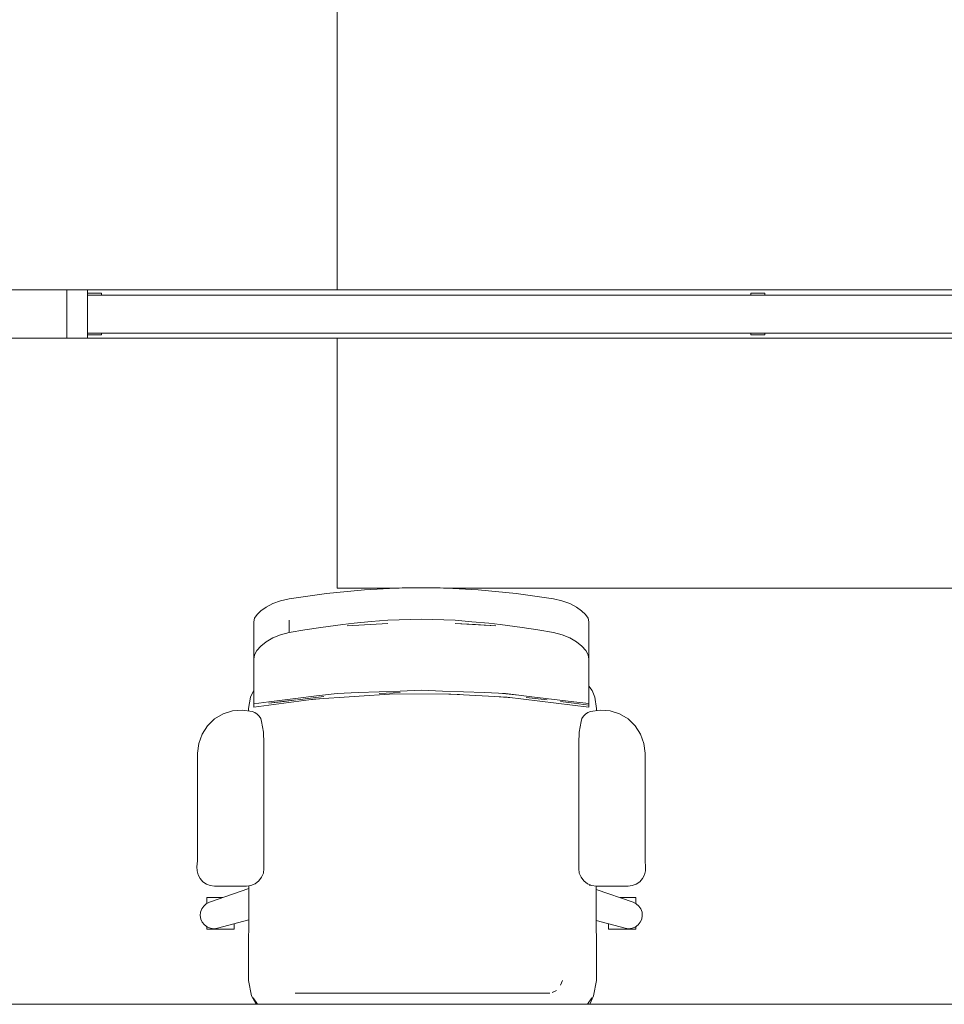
# Model space of a CAD drawing. Header units: millimetres. Extents: x -261 to 187, y -214 to 106.
# Tile 127 of 256: x -214.5 to -213.16, y -161.16 to -159.74. Entities that reach past the tile are written whole.
import ezdxf

# ---------------------------------------------------------------- set-up
doc = ezdxf.new("R2010")
doc.units = ezdxf.units.MM
doc.header["$LTSCALE"] = 0.005
doc.header["$MEASUREMENT"] = 0
for name, color, linetype, lineweight in [('IFC-Elemento de mobília-Contorno', 9, 'Continuous', 5), ('IFC-Janela-Contorno', 9, 'Continuous', 5), ('IFC-Laje-Contorno', 9, 'Continuous', 5), ('IFC-Parede padrão-Contorno', 9, 'Continuous', 5)]:
    doc.layers.add(name, color=color, linetype=linetype, lineweight=lineweight)

msp = doc.modelspace()

# ---------------------------------------------------------------- linework, layer by layer
at = {"layer": 'IFC-Elemento de mobília-Contorno', "lineweight": 5}
for p, q in [((-214.1123, -160.5764), (-214.0581, -160.5685)), ((-214.0581, -160.5685), (-214.0035, -160.5632)), ((-214.0035, -160.5632), (-213.9486, -160.5605)), ((-213.9486, -160.5605), (-213.8936, -160.5605)), ((-213.8936, -160.5605), (-213.8386, -160.5632)), ((-213.8386, -160.5632), (-213.784, -160.5685)), ((-213.784, -160.5685), (-213.7298, -160.5764)), ((-214.1454, -160.5881), (-214.1358, -160.5832)), ((-214.1358, -160.5832), (-214.1246, -160.5792)), ((-214.1246, -160.5792), (-214.1123, -160.5764)), ((-213.7298, -160.5764), (-213.7175, -160.5792)), ((-213.7175, -160.5792), (-213.7063, -160.5832)), ((-213.7063, -160.5832), (-213.6967, -160.5881)), ((-214.1588, -160.599), (-214.1531, -160.5934)), ((-214.1531, -160.5934), (-214.1454, -160.5881)), ((-213.6967, -160.5881), (-213.689, -160.5934)), ((-213.689, -160.5934), (-213.6833, -160.599)), ((-214.1636, -160.6096), (-214.1624, -160.6044)), ((-214.1636, -160.6636), (-214.1636, -160.6096)), ((-214.1624, -160.6044), (-214.1588, -160.599)), ((-214.1123, -160.6249), (-214.1123, -160.6072)), ((-214.0344, -160.6135), (-214.018, -160.6114)), ((-214.0283, -160.6152), (-213.9693, -160.6117)), ((-214.018, -160.6114), (-213.9938, -160.6092)), ((-213.9938, -160.6092), (-213.9695, -160.6071)), ((-213.9695, -160.6071), (-213.9207, -160.6055)), ((-213.9207, -160.6055), (-213.872, -160.6071)), ((-213.8722, -160.6118), (-213.8427, -160.6135)), ((-213.8722, -160.6118), (-213.8132, -160.6153)), ((-213.872, -160.6071), (-213.8477, -160.6093)), ((-213.8477, -160.6093), (-213.8234, -160.6114)), ((-213.8234, -160.6114), (-213.8071, -160.6135)), ((-213.6833, -160.599), (-213.6797, -160.6044)), ((-213.6797, -160.6044), (-213.6785, -160.6096)), ((-213.6785, -160.6636), (-213.6785, -160.6096)), ((-214.1249, -160.6282), (-214.1123, -160.6249)), ((-214.1123, -160.6249), (-214.0894, -160.621)), ((-214.0894, -160.621), (-214.0663, -160.6175)), ((-214.0663, -160.6175), (-214.0344, -160.6135)), ((-213.8427, -160.6135), (-213.8132, -160.6153)), ((-213.8071, -160.6135), (-213.7752, -160.6176)), ((-213.7752, -160.6176), (-213.7524, -160.621)), ((-213.7524, -160.621), (-213.7298, -160.6249)), ((-213.7298, -160.6249), (-213.7172, -160.6281)), ((-214.1533, -160.6447), (-214.1456, -160.6385)), ((-214.1456, -160.6385), (-214.1361, -160.6328)), ((-214.1361, -160.6328), (-214.1249, -160.6282)), ((-213.7172, -160.6281), (-213.706, -160.6328)), ((-213.706, -160.6328), (-213.6965, -160.6385)), ((-213.6965, -160.6385), (-213.6888, -160.6447)), ((-214.1624, -160.6575), (-214.1589, -160.6511)), ((-214.1589, -160.6511), (-214.1533, -160.6447)), ((-213.6888, -160.6447), (-213.6832, -160.6511)), ((-213.6832, -160.6511), (-213.6797, -160.6575)), ((-214.1636, -160.6636), (-214.1624, -160.6575)), ((-214.1636, -160.6811), (-214.1636, -160.6636)), ((-213.6797, -160.6575), (-213.6785, -160.6636)), ((-213.6785, -160.6811), (-213.6785, -160.6636)), ((-214.1636, -160.696), (-214.1636, -160.6811)), ((-213.6785, -160.696), (-213.6785, -160.6811)), ((-214.1636, -160.7081), (-214.1636, -160.696)), ((-213.6785, -160.7081), (-213.6785, -160.696)), ((-214.1684, -160.7185), (-214.1636, -160.7082)), ((-214.1636, -160.7173), (-214.1636, -160.7081)), ((-214.0427, -160.7132), (-214.0123, -160.712)), ((-214.0123, -160.712), (-213.9819, -160.7108)), ((-213.9819, -160.7108), (-213.9515, -160.7096)), ((-213.9819, -160.713), (-213.9515, -160.7118)), ((-213.9515, -160.7096), (-213.921, -160.7084)), ((-213.921, -160.7084), (-213.8906, -160.7096)), ((-213.8906, -160.7096), (-213.8602, -160.7108)), ((-213.8602, -160.7108), (-213.8298, -160.712)), ((-213.8298, -160.712), (-213.7994, -160.7132)), ((-213.6785, -160.7026), (-213.674, -160.7089)), ((-213.6785, -160.7173), (-213.6785, -160.7081)), ((-213.674, -160.7089), (-213.6701, -160.7185)), ((-214.171, -160.7348), (-214.1684, -160.7185)), ((-214.1636, -160.7237), (-214.1636, -160.7173)), ((-214.1636, -160.7329), (-214.0767, -160.7214)), ((-214.1636, -160.7272), (-214.1636, -160.7237)), ((-214.1636, -160.728), (-214.1417, -160.7251)), ((-214.1417, -160.7272), (-214.1023, -160.7225)), ((-214.1417, -160.7251), (-214.1224, -160.7228)), ((-214.1417, -160.7272), (-214.1197, -160.7246)), ((-214.1224, -160.7228), (-214.1032, -160.7204)), ((-214.1197, -160.7246), (-214.1023, -160.7225)), ((-214.1032, -160.7204), (-214.0729, -160.7168)), ((-214.1004, -160.7223), (-214.062, -160.7177)), ((-214.1004, -160.7223), (-214.0812, -160.72)), ((-214.084, -160.7223), (-214.0682, -160.7208)), ((-214.0812, -160.72), (-214.062, -160.7177)), ((-214.0767, -160.7214), (-213.9599, -160.7139)), ((-214.0729, -160.7168), (-214.0427, -160.7132)), ((-213.9599, -160.7139), (-213.8781, -160.714)), ((-213.881, -160.714), (-213.866, -160.7147)), ((-213.8781, -160.714), (-213.7966, -160.7185)), ((-213.8085, -160.7178), (-213.7891, -160.7194)), ((-213.8038, -160.7131), (-213.7801, -160.7155)), ((-213.7994, -160.7132), (-213.7609, -160.7178)), ((-213.7994, -160.7132), (-213.7801, -160.7155)), ((-213.7966, -160.7185), (-213.6785, -160.7329)), ((-213.7691, -160.719), (-213.7389, -160.7226)), ((-213.7609, -160.7178), (-213.7004, -160.7251)), ((-213.7197, -160.7249), (-213.7004, -160.7272)), ((-213.7004, -160.7251), (-213.6785, -160.7279)), ((-213.6785, -160.7237), (-213.6785, -160.7173)), ((-213.6785, -160.7272), (-213.6785, -160.7237)), ((-213.6701, -160.7185), (-213.6675, -160.7348)), ((-214.2079, -160.7426), (-214.1943, -160.7382)), ((-214.1943, -160.7382), (-214.18, -160.7371)), ((-214.18, -160.7371), (-214.1658, -160.7392)), ((-214.171, -160.7348), (-214.171, -160.7384)), ((-214.1658, -160.7392), (-214.162, -160.7407)), ((-214.1636, -160.7277), (-214.1636, -160.7272)), ((-214.1636, -160.728), (-214.1636, -160.7277)), ((-214.1636, -160.7282), (-214.1636, -160.728)), ((-214.1636, -160.7299), (-214.1636, -160.7282)), ((-214.1636, -160.7322), (-214.1636, -160.7299)), ((-214.1636, -160.7329), (-214.1636, -160.7322)), ((-213.7004, -160.7272), (-213.6785, -160.7299)), ((-213.6801, -160.7407), (-213.6763, -160.7392)), ((-213.6785, -160.7277), (-213.6785, -160.7272)), ((-213.6785, -160.7279), (-213.6785, -160.7277)), ((-213.6785, -160.7282), (-213.6785, -160.7279)), ((-213.6785, -160.7299), (-213.6785, -160.7282)), ((-213.6785, -160.7322), (-213.6785, -160.7299)), ((-213.6785, -160.7329), (-213.6785, -160.7322)), ((-213.6763, -160.7392), (-213.6621, -160.7371)), ((-213.6675, -160.7379), (-213.6675, -160.7348)), ((-213.6621, -160.7371), (-213.6478, -160.7382)), ((-213.6478, -160.7382), (-213.6341, -160.7426)), ((-214.2305, -160.7599), (-214.2202, -160.7499)), ((-214.2202, -160.7499), (-214.2079, -160.7426)), ((-214.162, -160.7407), (-214.1585, -160.743)), ((-214.1585, -160.743), (-214.1557, -160.7461)), ((-214.1557, -160.7461), (-214.1535, -160.7496)), ((-214.1535, -160.7496), (-214.1522, -160.7535)), ((-214.1522, -160.7535), (-214.1496, -160.7693)), ((-213.6925, -160.7693), (-213.6899, -160.7535)), ((-213.6899, -160.7535), (-213.6886, -160.7496)), ((-213.6886, -160.7496), (-213.6864, -160.7461)), ((-213.6864, -160.7461), (-213.6836, -160.743)), ((-213.6836, -160.743), (-213.6801, -160.7407)), ((-213.6341, -160.7426), (-213.6218, -160.7499)), ((-213.6218, -160.7499), (-213.6115, -160.7599)), ((-214.2383, -160.7719), (-214.2305, -160.7599)), ((-213.6115, -160.7599), (-213.6038, -160.7719)), ((-214.2432, -160.7854), (-214.2383, -160.7719)), ((-214.1496, -160.7693), (-214.1488, -160.7853)), ((-213.6933, -160.7853), (-213.6925, -160.7693)), ((-213.6038, -160.7719), (-213.5989, -160.7854)), ((-214.2448, -160.7997), (-214.2432, -160.7854)), ((-214.1488, -160.9664), (-214.1488, -160.7853)), ((-213.6933, -160.9664), (-213.6933, -160.7853)), ((-213.5989, -160.7854), (-213.5973, -160.7997)), ((-214.2448, -160.9462), (-214.2448, -160.7997)), ((-213.5973, -160.9462), (-213.5973, -160.7997)), ((-214.245, -160.9551), (-214.2448, -160.9462)), ((-213.5973, -160.9462), (-213.5971, -160.9551)), ((-214.2457, -160.9639), (-214.245, -160.9551)), ((-214.2457, -160.9639), (-214.2456, -160.9699)), ((-214.1496, -160.973), (-214.1488, -160.9664)), ((-213.6933, -160.9664), (-213.6925, -160.973)), ((-213.5971, -160.9551), (-213.5964, -160.9639)), ((-213.5965, -160.9699), (-213.5964, -160.9639)), ((-214.2456, -160.9699), (-214.244, -160.9758)), ((-214.244, -160.9758), (-214.2411, -160.9811)), ((-214.2411, -160.9811), (-214.2371, -160.9856)), ((-214.1562, -160.9844), (-214.1522, -160.9791)), ((-214.1522, -160.9791), (-214.1496, -160.973)), ((-213.6925, -160.973), (-213.6899, -160.9791)), ((-213.6899, -160.9791), (-213.6859, -160.9844)), ((-213.605, -160.9856), (-213.6009, -160.9811)), ((-213.6009, -160.9811), (-213.5981, -160.9758)), ((-213.5981, -160.9758), (-213.5965, -160.9699)), ((-214.2371, -160.9856), (-214.2321, -160.989)), ((-214.2321, -160.989), (-214.2264, -160.9911)), ((-214.2277, -161.0151), (-214.1706, -160.9953)), ((-214.2264, -160.9911), (-214.2204, -160.9918)), ((-214.2204, -160.9918), (-214.1742, -160.9918)), ((-214.1742, -160.9918), (-214.1676, -160.9909)), ((-214.171, -161.1285), (-214.1706, -160.9913)), ((-214.1676, -160.9909), (-214.1615, -160.9884)), ((-214.1615, -160.9884), (-214.1562, -160.9844)), ((-213.6859, -160.9844), (-213.6806, -160.9884)), ((-213.6806, -160.9884), (-213.6745, -160.9909)), ((-213.677, -160.9915), (-213.677, -160.9899)), ((-213.6745, -160.9909), (-213.6679, -160.9918)), ((-213.6679, -160.9918), (-213.6217, -160.9918)), ((-213.6679, -160.9918), (-213.6675, -161.1285)), ((-213.6679, -160.9966), (-213.6144, -161.0151)), ((-213.6217, -160.9918), (-213.6157, -160.9911)), ((-213.6157, -160.9911), (-213.61, -160.989)), ((-213.61, -160.989), (-213.605, -160.9856)), ((-214.2315, -161.0093), (-214.2315, -161.0085)), ((-214.2315, -161.0085), (-214.2086, -161.0085)), ((-214.2315, -161.0116), (-214.2315, -161.0093)), ((-213.6335, -161.0085), (-213.6106, -161.0085)), ((-213.6106, -161.0093), (-213.6106, -161.0085)), ((-213.6106, -161.0116), (-213.6106, -161.0093)), ((-214.2405, -161.0296), (-214.2388, -161.0249)), ((-214.2388, -161.0249), (-214.236, -161.0207)), ((-214.236, -161.0207), (-214.2322, -161.0174)), ((-214.2322, -161.0174), (-214.2277, -161.0151)), ((-214.2315, -161.0152), (-214.2315, -161.0116)), ((-214.2315, -161.0171), (-214.2315, -161.0152)), ((-213.6144, -161.0151), (-213.6099, -161.0174)), ((-213.6106, -161.0152), (-213.6106, -161.0116)), ((-213.6106, -161.0171), (-213.6106, -161.0152)), ((-213.6099, -161.0174), (-213.6061, -161.0207)), ((-213.6061, -161.0207), (-213.6033, -161.0249)), ((-213.6033, -161.0249), (-213.6016, -161.0296)), ((-214.2409, -161.0346), (-214.2405, -161.0296)), ((-214.2409, -161.0346), (-214.2401, -161.0396)), ((-214.2401, -161.0396), (-214.238, -161.0442)), ((-213.6041, -161.0442), (-213.602, -161.0396)), ((-213.602, -161.0396), (-213.6012, -161.0346)), ((-213.6016, -161.0296), (-213.6012, -161.0346)), ((-214.238, -161.0442), (-214.2348, -161.0481)), ((-214.2348, -161.0481), (-214.2307, -161.0511)), ((-214.2315, -161.0513), (-214.2315, -161.0505)), ((-214.2315, -161.0536), (-214.2315, -161.0513)), ((-214.2315, -161.0544), (-214.2315, -161.0536)), ((-214.2307, -161.0511), (-214.226, -161.0529)), ((-214.226, -161.0529), (-214.221, -161.0536)), ((-214.221, -161.0536), (-214.216, -161.0529)), ((-214.216, -161.0529), (-214.1708, -161.0406)), ((-214.1919, -161.0477), (-214.1919, -161.0463)), ((-214.1919, -161.0513), (-214.1919, -161.0477)), ((-214.1919, -161.0536), (-214.1919, -161.0513)), ((-214.1919, -161.0544), (-214.1919, -161.0536)), ((-213.6678, -161.0416), (-213.6261, -161.0529)), ((-213.6502, -161.0477), (-213.6502, -161.0463)), ((-213.6502, -161.0513), (-213.6502, -161.0477)), ((-213.6502, -161.0536), (-213.6502, -161.0513)), ((-213.6502, -161.0544), (-213.6502, -161.0536)), ((-213.6261, -161.0529), (-213.6211, -161.0536)), ((-213.6211, -161.0536), (-213.6161, -161.0529)), ((-213.6161, -161.0529), (-213.6114, -161.0511)), ((-213.6114, -161.0511), (-213.6073, -161.0481)), ((-213.6106, -161.0513), (-213.6106, -161.0505)), ((-213.6106, -161.0536), (-213.6106, -161.0513)), ((-213.6106, -161.0544), (-213.6106, -161.0536)), ((-213.6073, -161.0481), (-213.6041, -161.0442)), ((-214.2315, -161.0544), (-214.1919, -161.0544)), ((-213.6502, -161.0544), (-213.6106, -161.0544)), ((-214.171, -161.1285), (-214.1667, -161.1505)), ((-213.7194, -161.1352), (-213.7167, -161.1285)), ((-213.7194, -161.1352), (-213.7181, -161.1318)), ((-213.7181, -161.1318), (-213.7167, -161.1285)), ((-213.6718, -161.1505), (-213.6675, -161.1285)), ((-214.1667, -161.1505), (-214.1602, -161.1629)), ((-214.1642, -161.1537), (-214.1581, -161.1629)), ((-214.1642, -161.1537), (-214.1581, -161.1629)), ((-214.1034, -161.1469), (-213.7351, -161.1469)), ((-213.7318, -161.1456), (-213.7253, -161.1429)), ((-213.7318, -161.1456), (-213.7285, -161.1442)), ((-213.7285, -161.1442), (-213.7253, -161.1429)), ((-213.6804, -161.1629), (-213.6743, -161.1537)), ((-213.6774, -161.1629), (-213.6718, -161.1505))]:
    msp.add_line(p, q, dxfattribs=at)
at = {"layer": 'IFC-Janela-Contorno', "lineweight": 5}
for p, q in [((-214.434, -160.1292), (-214.43, -160.1292)), ((-214.43, -160.1292), (-214.404, -160.1292)), ((-214.404, -160.1367), (-214.404, -160.1292)), ((-214.404, -160.1342), (-214.3859, -160.1342)), ((-214.404, -160.1367), (-214.404, -160.1342)), ((-214.404, -160.1367), (-212.4642, -160.1367)), ((-214.404, -160.1917), (-214.404, -160.1367)), ((-214.3859, -160.1342), (-214.384, -160.1342)), ((-214.384, -160.1367), (-214.384, -160.1342)), ((-213.4441, -160.1342), (-213.426, -160.1342)), ((-213.4441, -160.1367), (-213.4441, -160.1342)), ((-213.426, -160.1342), (-213.4241, -160.1342)), ((-213.4241, -160.1367), (-213.4241, -160.1342)), ((-214.434, -160.1992), (-214.43, -160.1992)), ((-214.43, -160.1992), (-214.404, -160.1992)), ((-214.404, -160.1917), (-212.4642, -160.1917)), ((-214.404, -160.1992), (-214.404, -160.1917)), ((-214.404, -160.1942), (-214.4021, -160.1942)), ((-214.4021, -160.1942), (-214.384, -160.1942)), ((-214.384, -160.1942), (-214.384, -160.1917)), ((-213.4441, -160.1942), (-213.4441, -160.1917)), ((-213.4441, -160.1942), (-213.4422, -160.1942)), ((-213.4422, -160.1942), (-213.4241, -160.1942)), ((-213.4241, -160.1942), (-213.4241, -160.1917))]:
    msp.add_line(p, q, dxfattribs=at)
at = {"layer": 'IFC-Laje-Contorno', "lineweight": 5}
for p, q in [((-214.0427, -160.1292), (-214.0427, -158.5499)), ((-214.0427, -160.5607), (-214.0427, -160.1992)), ((-214.0427, -160.5607), (-213.953, -160.5607)), ((-213.889, -160.5607), (-212.4228, -160.5607)), ((-215.7501, -161.1629), (-210.4827, -161.1629))]:
    msp.add_line(p, q, dxfattribs=at)
at = {"layer": 'IFC-Parede padrão-Contorno', "lineweight": 5}
for p, q in [((-214.6513, -160.1292), (-214.434, -160.1292)), ((-214.434, -160.1292), (-212.4342, -160.1292)), ((-214.434, -160.1901), (-214.434, -160.1292)), ((-214.6513, -160.1992), (-214.434, -160.1992)), ((-214.434, -160.1992), (-214.434, -160.1901)), ((-214.404, -160.1992), (-212.4642, -160.1992))]:
    msp.add_line(p, q, dxfattribs=at)

doc.saveas('drawing.dxf')
